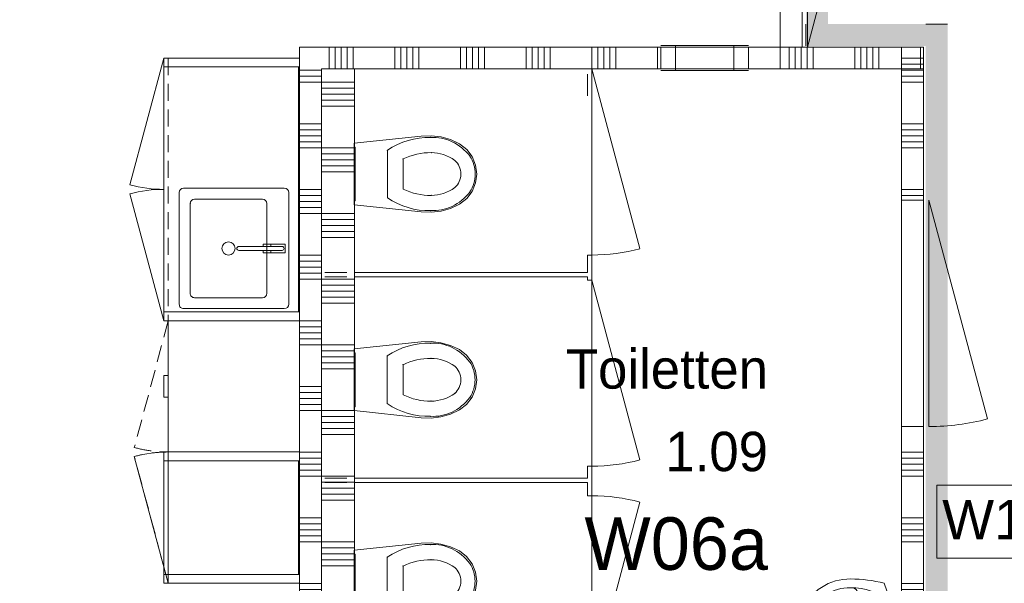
# Model space of a CAD drawing. Header units: millimetres. Extents: x -850 to 154668, y -25041 to 71030.
# Tile 73 of 211: x 5376 to 9874, y 27710 to 30285. Entities that reach past the tile are written whole.
import ezdxf
from ezdxf.enums import TextEntityAlignment as Align

# ---------------------------------------------------------------- set-up
doc = ezdxf.new("R2010")
doc.units = ezdxf.units.MM
doc.header["$MEASUREMENT"] = 0
doc.linetypes.add('B0702', pattern=[117.37, 78.119999, -39.250001])
for name, color, linetype in [('72 VI kastenwanden', 7, 'Continuous'), ('New_# trashcan Laagscheidingslijnen', 7, 'Continuous'), ('New_22 NC Binnenwanden', 7, 'Continuous'), ('New_22 NC Binnenwanden Deuren', 7, 'Continuous'), ('New_22 NC Binnenwanden Doorsnede-arcering', 7, 'Continuous'), ('New_22 NC Binnenwanden Ramen', 7, 'Continuous'), ('New_72 Vaste Inrichting', 7, 'Continuous'), ('New_72 Vaste Inrichting Deuren', 7, 'Continuous'), ('New_72 VI kastenwanden', 7, 'Continuous'), ('New_74 Sanitair', 7, 'Continuous'), ('New_Info Wandafwerking aanduiding', 7, 'Continuous'), ('New_Info Wandafwerking aanduiding Doorsnede-arcering', 7, 'Continuous'), ('New_Z Ruimtefuncties', 7, 'Continuous'), ('New_Z Ruimtefuncties Zone omranding', 7, 'Continuous'), ('New_Z Ruimtefuncties Zone tekst', 7, 'Continuous')]:
    doc.layers.add(name, color=color, linetype=linetype)
doc.styles.add('GENERATED_STYLE_1', font='txt')
doc.styles.add('GENERATED_STYLE_2', font='txt')

# ---------------------------------------------------------------- blocks, each defined once
blk = doc.blocks.new('Kast basis 2D 22_2')
at = {"layer": 'New_72 VI kastenwanden', "color": 1, "linetype": 'Continuous', "lineweight": 0}
for p, q in [((0, 620), (1200, 620)), ((0, 0), (0, 620)), ((1200, 0), (1200, 620)), ((595, 550), (595, 90)), ((1125, 570), (615, 570)), ((890, 554), (850, 554)), ((850, 554), (850, 489)), ((861, 540), (861, 342.1)), ((861, 489), (861, 540)), ((879, 342.2), (879, 540)), ((879, 540), (879, 489)), ((890, 489), (890, 554)), ((1145, 90), (1145, 550)), ((645, 450), (645, 140)), ((1075, 470), (665, 470)), ((850, 489), (861, 489)), ((861, 488), (850.3, 488)), ((850.3, 488), (850.3, 453)), ((850.3, 453), (861, 453)), ((861, 453), (861, 488)), ((879, 489), (890, 489)), ((889.7, 488), (879, 488)), ((879, 488), (879, 453)), ((879, 453), (889.7, 453)), ((889.7, 453), (889.7, 488)), ((1095, 140), (1095, 450)), ((665, 120), (1075, 120)), ((615, 70), (1125, 70)), ((0, 0), (1200, 0)), ((0, 0), (579.6, -155.3)), ((1200, 0), (620.4, -155.3))]:
    blk.add_line(p, q, dxfattribs=at)
blk.add_circle((870, 295), 30, dxfattribs=at)
for centre, radius, start, end in [((615, 550), 20, 90, 180), ((870, 540), 9, 0, 180), ((870, 540), 9, 0, 180), ((1125, 550), 20, 0, 90), ((665, 450), 20, 90, 180), ((1075, 450), 20, 0, 90), ((870, 342.1), 9, 180.1472, 0.1472), ((665, 140), 20, 180, 270), ((1075, 140), 20, 270, 0), ((615, 90), 20, 180, 270), ((1125, 90), 20, 270, 0), ((0, 0), 600, 345, 0), ((1200, 0), 600, 180, 195)]:
    blk.add_arc(centre, radius, start, end, dxfattribs=at)
blk.add_point((665, 120), dxfattribs=at)
blk = doc.blocks.new('Kast basis 1D 22_5')
at = {"layer": 'New_72 VI kastenwanden', "color": 1, "linetype": 'Continuous', "lineweight": 0}
for p, q in [((0, 600), (600, 600)), ((0, 0), (0, 600)), ((600, 0), (600, 600)), ((0, 0), (600, 0)), ((0, 0), (579.6, -155.3))]:
    blk.add_line(p, q, dxfattribs=at)
blk.add_arc((0, 0), 600, 345, 0, dxfattribs=at)
blk = doc.blocks.new('Toilet 22')
at = {"layer": 'New_74 Sanitair', "color": 1, "linetype": 'Continuous', "lineweight": 0}
for p, q in [((-141, 0), (-173.3, -306.6)), ((141, 0), (-141, 0)), ((123, 0), (-123, 0)), ((-123, 0), (-123, -5)), ((123, -5), (123, 0)), ((173.3, -306.6), (141, 0)), ((-123, -5), (123, -5)), ((0, -151.4), (-108.9, -151.4)), ((108.9, -151.4), (0, -151.4)), ((0, -223.6), (-68.8, -223.6)), ((68.8, -223.6), (0, -223.6)), ((-173.3, -306.6), (-174.9, -351.8)), ((174.9, -351.8), (173.3, -306.6)), ((-174.9, -351.8), (-169.4, -396.7)), ((169.4, -396.7), (174.9, -351.8)), ((-169.4, -396.7), (-157, -440.3)), ((157, -440.3), (169.4, -396.7)), ((-157, -440.3), (-138, -481.3)), ((138, -481.3), (157, -440.3)), ((-138, -481.3), (-112.4, -513.9)), ((0, -487.5), (0, -487.5)), ((62.1, -459.7), (62.1, -459.7)), ((112.4, -513.9), (138, -481.3)), ((-112.4, -513.9), (-79.4, -538.8)), ((-79.4, -538.8), (-41, -554.6)), ((41, -554.6), (79.4, -538.8)), ((79.4, -538.8), (112.4, -513.9)), ((81.1, -529), (81.1, -529)), ((-41, -554.6), (0, -560)), ((0, -552.4), (0, -552.4)), ((0, -560), (41, -554.6))]:
    blk.add_line(p, q, dxfattribs=at)
for centre, major_axis, start_param, end_param in [((258.1, -339.4), (425.3, 0), 2.612188, 3.165208), ((-258.1, -339.4), (425.3, 0), 6.259569, 6.81259), ((264.5, -347.9), (362.2, 0), 2.738768, 3.154495), ((-264.5, -347.9), (362.2, 0), 6.270283, 6.68601), ((89.5, -360.8), (256.9, 0), 3.085861, 3.98645), ((134.9, -351.4), (232.6, 0), 3.144841, 3.702507), ((-134.9, -351.4), (232.6, 0), 5.722271, 6.279937), ((-89.5, -360.8), (256.9, 0), 5.438328, 6.338917), ((0.8, -419), (78.2, 0), 3.778693, 4.701998), ((-0.8, -419), (78.2, 0), 4.72278, 5.646085), ((0.8, -431.2), (138.5, 0), 4.079884, 4.706528), ((-0.8, -431.2), (138.5, 0), 4.71825, 5.344894)]:
    blk.add_ellipse(centre, major_axis=major_axis, ratio=0.875546, start_param=start_param, end_param=end_param, dxfattribs=at)
for p in [(108.9, -151.4), (68.8, -223.6), (-167, -348.2), (-97.7, -352), (97.7, -352), (167, -348.2), (-62.1, -459.7), (-81.1, -529)]:
    blk.add_point(p, dxfattribs=at)
blk = doc.blocks.new('Wasbak 2 22 KM')
at = {"layer": 'New_74 Sanitair', "color": 1, "linetype": 'Continuous', "lineweight": 0}
for p, q in [((-212.2, 0), (-233.1, -63.4)), ((212.2, 0), (-212.2, 0)), ((212.2, 0), (233.1, -63.4))]:
    blk.add_line(p, q, dxfattribs=at)
for centre, major_axis, ratio, start_param, end_param in [((0, -1041.4), (0, 1013), 0.882121, 5.964482, 6.601889), ((166.6, -232.4), (0, 528.9), 0.882121, 1.277244, 1.570796), ((0, -238.1), (0, 294.7), 0.882121, 0.900825, 1.551564), ((0, -238.1), (0, 294.7), 0.882121, 4.731621, 5.38236), ((-166.6, -232.4), (0, 528.9), 0.882121, 4.712389, 5.005942), ((0, -869.9), (0, 722.5), 0.882121, 5.889409, 6.676962), ((-230, -232.4), (0, 34), 0.882121, 0.507228, 1.570796), ((230, -232.4), (0, 34), 0.882121, 4.712389, 5.775958), ((0, -236.8), (300, 0), 0.877396, 3.124925, 6.299853), ((0, -236.8), (260, 0), 0.877396, 3.122361, 6.302417)]:
    blk.add_ellipse(centre, major_axis=major_axis, ratio=ratio, start_param=start_param, end_param=end_param, dxfattribs=at)
blk.add_ellipse((0, -232.4), major_axis=(0, 28.2), ratio=0.946667, dxfattribs=at)
blk = doc.blocks.new('Kast wand 2D 22_2')
at = {"layer": 'New_72 VI kastenwanden', "color": 1, "linetype": 'B0702', "lineweight": 0}
for p, q in [((1200, 600), (0, 600)), ((0, 600), (0, 0)), ((1200, 0), (1200, 600)), ((0, 0), (1200, 0))]:
    blk.add_line(p, q, dxfattribs=at)
blk = doc.blocks.new('#72 ladekast 4L')
at = {"layer": 'New_72 VI kastenwanden', "color": 9, "linetype": 'Continuous', "lineweight": 0}
for p, q in [((20, 620), (0, 620)), ((0, 620), (0, 40)), ((580, 620), (20, 620)), ((600, 620), (580, 620)), ((600, 40), (600, 620)), ((0, 40), (0, 20)), ((0, 20), (600, 20)), ((350, 20), (250, 20)), ((250, 20), (250, 0)), ((250, 0), (350, 0)), ((350, 0), (350, 20)), ((600, 20), (600, 40))]:
    blk.add_line(p, q, dxfattribs=at)
blk = doc.blocks.new('Kast wand 1D 22_2')
at = {"layer": 'New_72 VI kastenwanden', "color": 1, "linetype": 'B0702', "lineweight": 0}
for p, q in [((600, 600), (0, 600)), ((0, 600), (0, 0)), ((600, 0), (600, 600)), ((0, 0), (600, 0))]:
    blk.add_line(p, q, dxfattribs=at)
blk = doc.blocks.new('Kast wand 1D 22_3')
at = {"layer": 'New_72 VI kastenwanden', "color": 1, "linetype": 'B0702', "lineweight": 0}
for p, q in [((600, 600), (0, 600)), ((0, 600), (0, 0)), ((600, 0), (600, 600)), ((0, 0), (600, 0)), ((0, 0), (579.6, -155.3))]:
    blk.add_line(p, q, dxfattribs=at)
blk.add_arc((0, 0), 600, 345, 0, dxfattribs=at)
blk = doc.blocks.new('#72 kadervak')
at = {"layer": 'New_72 VI kastenwanden', "color": 7, "linetype": 'Continuous', "lineweight": 0}
for p, q in [((600, 620), (0, 620)), ((0, 620), (0, 0)), ((600, 620), (0, 620)), ((0, 620), (0, 0)), ((40, 620), (0, 620)), ((0, 620), (0, 0)), ((40, 0), (40, 620)), ((560, 620), (40, 620)), ((40, 620), (40, 615)), ((40, 615), (560, 615)), ((600, 620), (560, 620)), ((560, 620), (560, 0)), ((560, 615), (560, 620)), ((600, 0), (600, 620)), ((600, 0), (600, 620)), ((600, 0), (600, 620)), ((0, 0), (600, 0)), ((0, 0), (600, 0)), ((0, 0), (40, 0)), ((560, 0), (600, 0))]:
    blk.add_line(p, q, dxfattribs=at)
blk = doc.blocks.new('#72 pantryvak')
at = {"layer": '72 VI kastenwanden', "color": 1, "linetype": 'Continuous', "lineweight": 0}
for p, q in [((1200, 620), (0, 620)), ((0, 620), (0, 0)), ((40, 620), (0, 620)), ((0, 620), (0, 0)), ((1160, 620), (40, 620)), ((40, 620), (40, 0)), ((40, 0), (40, 620)), ((1160, 620), (40, 620)), ((40, 620), (40, 615)), ((40, 615), (1160, 615)), ((1160, 0), (1160, 620)), ((1160, 615), (1160, 620)), ((1160, 620), (1160, 0)), ((1200, 620), (1160, 620)), ((1200, 0), (1200, 620)), ((1200, 0), (1200, 620)), ((0, 0), (1200, 0)), ((0, 0), (40, 0)), ((40, 0), (1160, 0)), ((1160, 0), (1200, 0))]:
    blk.add_line(p, q, dxfattribs=at)
blk = doc.blocks.new('Kast wand 2D 22')
at = {"layer": 'New_72 VI kastenwanden', "color": 1, "linetype": 'B0702', "lineweight": 0}
for p, q in [((1200, 600), (0, 600)), ((0, 600), (0, 0)), ((1200, 0), (1200, 600)), ((0, 0), (1200, 0)), ((0, 0), (579.6, -155.3)), ((1200, 0), (620.4, -155.3))]:
    blk.add_line(p, q, dxfattribs=at)
for centre, start, end in [((0, 0), 345, 0), ((1200, 0), 180, 195)]:
    blk.add_arc(centre, 600, start, end, dxfattribs=at)
blk = doc.blocks.new('D1 22')
at = {"layer": 'New_22 NC Binnenwanden Deuren', "color": 1, "linetype": 'Continuous', "lineweight": 0}
for q in [(-481.8, 267.6), (-517, 0)]:
    blk.add_line((517, 0), q, dxfattribs=at)
at = {"layer": 'New_22 NC Binnenwanden Deuren', "color": 7, "linetype": 'Continuous', "lineweight": 0}
for p, q in [((-517, -25), (-517, -125)), ((-517, -25), (-517, -125)), ((517, -25), (517, -125)), ((517, -25), (517, -125))]:
    blk.add_line(p, q, dxfattribs=at)
at = {"layer": 'New_22 NC Binnenwanden Deuren', "color": 1, "linetype": 'Continuous', "lineweight": 0}
blk.add_arc((517, 0), 1034, 165, 180, dxfattribs=at)
blk = doc.blocks.new('Wall_413_2', base_point=(8950, 57910))
at = {"layer": 'New_22 NC Binnenwanden', "color": 8, "linetype": 'Continuous', "lineweight": 0, "true_color": 0x778488}
blk.add_line((8950, 30160), (8850, 30160), dxfattribs=at)
at = {"layer": 'New_22 NC Binnenwanden Deuren', "color": 1, "linetype": 'Continuous', "lineweight": 0, "zscale": 1000, "rotation": 270}
blk.add_blockref('D1 22', (8975, 30677), dxfattribs=at)
blk = doc.blocks.new('Wall_425_2', base_point=(7979.7, 29120))
at = {"layer": 'New_# trashcan Laagscheidingslijnen', "color": 9, "linetype": 'Continuous', "lineweight": 0}
for p, q in [((6870.4, 29130), (6770.4, 29130)), ((6770.4, 29110), (6870.4, 29110))]:
    blk.add_line(p, q, dxfattribs=at)
at = {"layer": 'New_72 Vaste Inrichting', "color": 9, "linetype": 'Continuous', "lineweight": 0}
blk.add_line((6904.8, 29130), (6904.8, 29110), dxfattribs=at)
at = {"layer": 'New_72 Vaste Inrichting', "color": 9, "linetype": 'Continuous', "lineweight": 0, "flags": 128}
for points in [[(6754.8, 29130), (6754.8, 29110)], [(7969.7, 29130), (6904.8, 29130)], [(6904.8, 29110), (7969.7, 29110)]]:
    blk.add_lwpolyline(points, dxfattribs=at)
blk = doc.blocks.new('*X2283')
at = {"layer": 'New_22 NC Binnenwanden Doorsnede-arcering', "color": 254, "linetype": 'Continuous', "lineweight": 0, "true_color": 0xe9ebeb}
for p, q in [((6790.2, 30060), (6790.2, 30160)), ((6817.6, 30060), (6817.6, 30160)), ((6845, 30060), (6845, 30160)), ((6872.5, 30060), (6872.5, 30160)), ((6899.9, 30060), (6899.9, 30160)), ((7090.2, 30060), (7090.2, 30160)), ((7117.6, 30060), (7117.6, 30160)), ((7145, 30060), (7145, 30160)), ((7172.5, 30060), (7172.5, 30160)), ((7199.9, 30060), (7199.9, 30160)), ((7390.2, 30060), (7390.2, 30160)), ((7417.6, 30060), (7417.6, 30160)), ((7445, 30060), (7445, 30160)), ((7472.5, 30060), (7472.5, 30160)), ((7499.9, 30060), (7499.9, 30160)), ((7690.2, 30060), (7690.2, 30160)), ((7717.6, 30060), (7717.6, 30160)), ((7745, 30060), (7745, 30160)), ((7772.5, 30060), (7772.5, 30160)), ((7799.9, 30060), (7799.9, 30160)), ((7990.2, 30060), (7990.2, 30160)), ((8017.6, 30060), (8017.6, 30160)), ((8045, 30060), (8045, 30160)), ((8072.5, 30060), (8072.5, 30160)), ((8099.9, 30060), (8099.9, 30160)), ((8290.2, 30060), (8290.2, 30160))]:
    blk.add_line(p, q, dxfattribs=at)
blk = doc.blocks.new('R1 22_12')
at = {"layer": 'New_22 NC Binnenwanden Ramen', "color": 1, "linetype": 'Continuous', "lineweight": 0}
for p, q in [((-200, 0), (-133, 0)), ((-133, 0), (-133, -114)), ((-133, 0), (133, 0)), ((133, -114), (133, 0)), ((133, 0), (200, 0)), ((-133, -114), (-200, -114)), ((133, -114), (-133, -114)), ((200, -114), (133, -114))]:
    blk.add_line(p, q, dxfattribs=at)
at = {"layer": 'New_22 NC Binnenwanden Ramen', "color": 9, "linetype": 'Continuous', "lineweight": 0}
for p, q in [((-200, -7), (200, -7)), ((-200, -107), (200, -107))]:
    blk.add_line(p, q, dxfattribs=at)
at = {"layer": 'New_22 NC Binnenwanden Ramen', "color": 7, "linetype": 'Continuous', "lineweight": 0}
for p, q in [((-200, -7), (-200, -107)), ((-200, -7), (-200, -107)), ((200, -7), (200, -107)), ((200, -7), (200, -107))]:
    blk.add_line(p, q, dxfattribs=at)
blk = doc.blocks.new('Wall_426_2', base_point=(6754.8, 30160))
at = {"layer": 'New_22 NC Binnenwanden', "color": 8, "linetype": 'Continuous', "lineweight": 0, "true_color": 0x778488}
for p, q in [((8304.8, 30160), (8304.8, 30060)), ((8704.8, 30160), (8704.8, 30060))]:
    blk.add_line(p, q, dxfattribs=at)
at = {"layer": 'New_22 NC Binnenwanden', "color": 8, "linetype": 'Continuous', "lineweight": 0, "true_color": 0x778488, "flags": 128}
for points in [[(8304.8, 30160), (6654.8, 30160)], [(6654.8, 30160), (6654.8, 30060)], [(8850, 30160), (8704.8, 30160)], [(8850, 30160), (8850, 30060)], [(6754.8, 30060), (8304.8, 30060)], [(8704.8, 30060), (8850, 30060)]]:
    blk.add_lwpolyline(points, dxfattribs=at)
at = {"layer": 'New_22 NC Binnenwanden', "color": 8, "lineweight": 0, "true_color": 0x778488}
blk.add_blockref('*X2283', (0, 0), dxfattribs=at)
at = {"layer": 'New_22 NC Binnenwanden Ramen', "color": 1, "linetype": 'Continuous', "lineweight": 0, "zscale": 1000, "rotation": 0.0002112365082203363}
blk.add_blockref('R1 22_12', (8504.8, 30167), dxfattribs=at)
blk = doc.blocks.new('Wall_427_2', base_point=(7979.7, 28180))
at = {"layer": 'New_# trashcan Laagscheidingslijnen', "color": 9, "linetype": 'Continuous', "lineweight": 0}
for p, q in [((6870.4, 28190), (6770.4, 28190)), ((6770.4, 28170), (6870.4, 28170))]:
    blk.add_line(p, q, dxfattribs=at)
at = {"layer": 'New_72 Vaste Inrichting', "color": 9, "linetype": 'Continuous', "lineweight": 0}
blk.add_line((6904.8, 28190), (6904.8, 28170), dxfattribs=at)
at = {"layer": 'New_72 Vaste Inrichting', "color": 9, "linetype": 'Continuous', "lineweight": 0, "flags": 128}
for points in [[(6754.8, 28190), (6754.8, 28170)], [(7969.7, 28190), (6904.8, 28190)], [(6904.8, 28170), (7969.7, 28170)]]:
    blk.add_lwpolyline(points, dxfattribs=at)
blk = doc.blocks.new('*X2291')
at = {"layer": 'New_22 NC Binnenwanden Doorsnede-arcering', "color": 254, "linetype": 'Continuous', "lineweight": 0, "true_color": 0xe9ebeb}
for p, q in [((9405, 28309.7), (9505, 28309.7)), ((9405, 28282.3), (9505, 28282.3)), ((9405, 28254.9), (9505, 28254.9)), ((9405, 28227.4), (9505, 28227.4)), ((9405, 28200), (9505, 28200)), ((9405, 28009.7), (9505, 28009.7)), ((9405, 27982.3), (9505, 27982.3)), ((9405, 27954.9), (9505, 27954.9)), ((9405, 27927.4), (9505, 27927.4)), ((9405, 27900), (9505, 27900)), ((9405, 27709.7), (9505, 27709.7)), ((9405, 27682.3), (9505, 27682.3)), ((9405, 27654.9), (9505, 27654.9)), ((9405, 27627.4), (9505, 27627.4)), ((9405, 27600), (9505, 27600)), ((9405, 27409.7), (9505, 27409.7)), ((9405, 27382.3), (9505, 27382.3)), ((9405, 27354.9), (9505, 27354.9)), ((9405, 27327.4), (9505, 27327.4)), ((9405, 27300), (9505, 27300)), ((9405, 27109.7), (9505, 27109.7)), ((9405, 27082.3), (9505, 27082.3)), ((9405, 27054.9), (9505, 27054.9)), ((9405, 27027.4), (9505, 27027.4)), ((9405, 27000), (9505, 27000)), ((9405, 26809.7), (9505, 26809.7)), ((9405, 26782.3), (9505, 26782.3)), ((9405, 26754.9), (9505, 26754.9)), ((9405, 26727.4), (9505, 26727.4)), ((9405, 26700), (9505, 26700)), ((9405, 26509.7), (9505, 26509.7)), ((9405, 26482.3), (9505, 26482.3)), ((9405, 26454.9), (9505, 26454.9)), ((9405, 26427.4), (9505, 26427.4)), ((9405, 26400), (9505, 26400))]:
    blk.add_line(p, q, dxfattribs=at)
blk = doc.blocks.new('*X2292')
at = {"layer": 'New_22 NC Binnenwanden Doorsnede-arcering', "color": 254, "linetype": 'Continuous', "lineweight": 0, "true_color": 0xe9ebeb}
for p, q in [((9405, 30109.7), (9505, 30109.7)), ((9405, 30082.3), (9505, 30082.3)), ((9405, 30054.9), (9505, 30054.9)), ((9405, 30027.4), (9505, 30027.4)), ((9405, 30000), (9505, 30000)), ((9405, 29809.7), (9505, 29809.7)), ((9405, 29782.3), (9505, 29782.3)), ((9405, 29754.9), (9505, 29754.9)), ((9405, 29727.4), (9505, 29727.4)), ((9405, 29700), (9505, 29700)), ((9405, 29509.7), (9505, 29509.7)), ((9405, 29482.3), (9505, 29482.3))]:
    blk.add_line(p, q, dxfattribs=at)
blk = doc.blocks.new('Wall_429_2', base_point=(9505, 30160))
at = {"layer": 'New_22 NC Binnenwanden', "color": 8, "linetype": 'Continuous', "lineweight": 0, "true_color": 0x778488}
for p, q in [((9505, 29460), (9405, 29460)), ((9505, 28426), (9405, 28426))]:
    blk.add_line(p, q, dxfattribs=at)
at = {"layer": 'New_22 NC Binnenwanden', "color": 8, "linetype": 'Continuous', "lineweight": 0, "true_color": 0x778488, "flags": 128}
for points in [[(9405, 30160), (9405, 29460)], [(9505, 30160), (9405, 30160)], [(9505, 29460), (9505, 30160)], [(9405, 28426), (9405, 26300)], [(9505, 26300), (9505, 28426)]]:
    blk.add_lwpolyline(points, dxfattribs=at)
at = {"layer": 'New_22 NC Binnenwanden', "color": 8, "lineweight": 0, "true_color": 0x778488}
for name in ['*X2292', '*X2291']:
    blk.add_blockref(name, (0, 0), dxfattribs=at)
at = {"layer": 'New_22 NC Binnenwanden Deuren', "color": 1, "linetype": 'Continuous', "lineweight": 0, "xscale": -1, "zscale": 1000, "rotation": 270}
blk.add_blockref('D1 22', (9530, 28943), dxfattribs=at)
blk = doc.blocks.new('*X2364')
at = {"layer": 'New_22 NC Binnenwanden Doorsnede-arcering', "color": 254, "linetype": 'Continuous', "lineweight": 0, "true_color": 0xe9ebeb}
for p, q in [((6776.1, 30000), (6754.8, 30000)), ((6776.1, 29972.6), (6754.8, 29972.6)), ((6904.8, 30000), (6776.1, 30000)), ((6904.8, 29972.6), (6776.1, 29972.6)), ((6776.1, 29945.1), (6754.8, 29945.1)), ((6776.1, 29917.7), (6754.8, 29917.7)), ((6904.8, 29945.1), (6776.1, 29945.1)), ((6904.8, 29917.7), (6776.1, 29917.7)), ((6776.1, 29890.3), (6754.8, 29890.3)), ((6904.8, 29890.3), (6776.1, 29890.3)), ((6776.1, 29700), (6754.8, 29700)), ((6904.8, 29700), (6776.1, 29700)), ((6776.1, 29672.6), (6754.8, 29672.6)), ((6776.1, 29645.1), (6754.8, 29645.1)), ((6904.8, 29672.6), (6776.1, 29672.6)), ((6904.8, 29645.1), (6776.1, 29645.1)), ((6776.1, 29617.7), (6754.8, 29617.7)), ((6904.8, 29617.7), (6776.1, 29617.7)), ((6776.1, 29590.3), (6754.8, 29590.3)), ((6904.8, 29590.3), (6776.1, 29590.3)), ((6776.1, 29400), (6754.8, 29400)), ((6904.8, 29400), (6776.1, 29400)), ((6776.1, 29372.6), (6754.8, 29372.6)), ((6776.1, 29345.1), (6754.8, 29345.1)), ((6904.8, 29372.6), (6776.1, 29372.6)), ((6904.8, 29345.1), (6776.1, 29345.1)), ((6776.1, 29317.7), (6754.8, 29317.7)), ((6776.1, 29290.3), (6754.8, 29290.3)), ((6904.8, 29317.7), (6776.1, 29317.7)), ((6904.8, 29290.3), (6776.1, 29290.3)), ((6776.1, 29100), (6754.8, 29100)), ((6776.1, 29072.6), (6754.8, 29072.6)), ((6904.8, 29100), (6776.1, 29100)), ((6904.8, 29072.6), (6776.1, 29072.6)), ((6776.1, 29045.1), (6754.8, 29045.1)), ((6776.1, 29017.7), (6754.8, 29017.7)), ((6904.8, 29045.1), (6776.1, 29045.1)), ((6904.8, 29017.7), (6776.1, 29017.7)), ((6776.1, 28990.3), (6754.8, 28990.3)), ((6904.8, 28990.3), (6776.1, 28990.3)), ((6776.1, 28800), (6754.8, 28800)), ((6904.8, 28800), (6776.1, 28800)), ((6776.1, 28772.6), (6754.8, 28772.6)), ((6776.1, 28745.1), (6754.8, 28745.1)), ((6904.8, 28772.6), (6776.1, 28772.6)), ((6904.8, 28745.1), (6776.1, 28745.1)), ((6776.1, 28717.7), (6754.8, 28717.7)), ((6904.8, 28717.7), (6776.1, 28717.7)), ((6776.1, 28690.3), (6754.8, 28690.3)), ((6904.8, 28690.3), (6776.1, 28690.3)), ((6776.1, 28500), (6754.8, 28500)), ((6904.8, 28500), (6776.1, 28500)), ((6776.1, 28472.6), (6754.8, 28472.6)), ((6776.1, 28445.1), (6754.8, 28445.1)), ((6904.8, 28472.6), (6776.1, 28472.6)), ((6904.8, 28445.1), (6776.1, 28445.1)), ((6776.1, 28417.7), (6754.8, 28417.7)), ((6776.1, 28390.3), (6754.8, 28390.3)), ((6904.8, 28417.7), (6776.1, 28417.7)), ((6904.8, 28390.3), (6776.1, 28390.3)), ((6776.1, 28200), (6754.8, 28200)), ((6776.1, 28172.6), (6754.8, 28172.6)), ((6904.8, 28200), (6776.1, 28200)), ((6904.8, 28172.6), (6776.1, 28172.6)), ((6776.1, 28145.1), (6754.8, 28145.1)), ((6776.1, 28117.7), (6754.8, 28117.7)), ((6904.8, 28145.1), (6776.1, 28145.1)), ((6904.8, 28117.7), (6776.1, 28117.7)), ((6776.1, 28090.3), (6754.8, 28090.3)), ((6904.8, 28090.3), (6776.1, 28090.3)), ((6776.1, 27900), (6754.8, 27900)), ((6904.8, 27900), (6776.1, 27900)), ((6776.1, 27872.6), (6754.8, 27872.6)), ((6776.1, 27845.1), (6754.8, 27845.1)), ((6904.8, 27872.6), (6776.1, 27872.6)), ((6904.8, 27845.1), (6776.1, 27845.1)), ((6776.1, 27817.7), (6754.8, 27817.7)), ((6904.8, 27817.7), (6776.1, 27817.7)), ((6776.1, 27790.3), (6754.8, 27790.3)), ((6904.8, 27790.3), (6776.1, 27790.3)), ((6776.1, 27600), (6754.8, 27600)), ((6904.8, 27600), (6776.1, 27600)), ((6776.1, 27572.6), (6754.8, 27572.6)), ((6776.1, 27545.1), (6754.8, 27545.1)), ((6904.8, 27572.6), (6776.1, 27572.6)), ((6904.8, 27545.1), (6776.1, 27545.1)), ((6776.1, 27517.7), (6754.8, 27517.7)), ((6776.1, 27490.3), (6754.8, 27490.3)), ((6904.8, 27517.7), (6776.1, 27517.7)), ((6904.8, 27490.3), (6776.1, 27490.3)), ((6776.1, 27300), (6754.8, 27300)), ((6776.1, 27272.6), (6754.8, 27272.6)), ((6904.8, 27300), (6776.1, 27300)), ((6904.8, 27272.6), (6776.1, 27272.6)), ((6776.1, 27245.1), (6754.8, 27245.1)), ((6776.1, 27217.7), (6754.8, 27217.7)), ((6904.8, 27245.1), (6776.1, 27245.1)), ((6904.8, 27217.7), (6776.1, 27217.7)), ((6776.1, 27190.3), (6754.8, 27190.3)), ((6904.8, 27190.3), (6776.1, 27190.3)), ((6776.1, 27000), (6754.8, 27000)), ((6904.8, 27000), (6776.1, 27000)), ((6776.1, 26972.6), (6754.8, 26972.6)), ((6776.1, 26945.1), (6754.8, 26945.1)), ((6904.8, 26972.6), (6776.1, 26972.6)), ((6904.8, 26945.1), (6776.1, 26945.1)), ((6776.1, 26917.7), (6754.8, 26917.7)), ((6904.8, 26917.7), (6776.1, 26917.7)), ((6776.1, 26890.3), (6754.8, 26890.3)), ((6904.8, 26890.3), (6776.1, 26890.3)), ((6776.1, 26700), (6754.8, 26700)), ((6904.8, 26700), (6776.1, 26700)), ((6776.1, 26672.6), (6754.8, 26672.6)), ((6776.1, 26645.1), (6754.8, 26645.1)), ((6904.8, 26672.6), (6776.1, 26672.6)), ((6904.8, 26645.1), (6776.1, 26645.1)), ((6776.1, 26617.7), (6754.8, 26617.7)), ((6776.1, 26590.3), (6754.8, 26590.3)), ((6904.8, 26617.7), (6776.1, 26617.7)), ((6904.8, 26590.3), (6776.1, 26590.3)), ((6776.1, 26400), (6754.8, 26400)), ((6776.1, 26372.6), (6754.8, 26372.6)), ((6904.8, 26400), (6776.1, 26400)), ((6904.8, 26372.6), (6776.1, 26372.6)), ((6776.1, 26345.1), (6754.8, 26345.1)), ((6776.1, 26317.7), (6754.8, 26317.7)), ((6904.8, 26345.1), (6776.1, 26345.1)), ((6904.8, 26317.7), (6776.1, 26317.7))]:
    blk.add_line(p, q, dxfattribs=at)
blk = doc.blocks.new('Wall_445_2', base_point=(6904.8, 26200))
at = {"layer": 'New_22 NC Binnenwanden', "color": 8, "linetype": 'Continuous', "lineweight": 0, "true_color": 0x778488, "flags": 128}
for points in [[(6904.8, 30060), (6754.8, 30060)], [(6754.8, 30060), (6754.8, 26300)], [(6904.8, 26300), (6904.8, 30060)], [(6754.8, 26300), (6904.8, 26300)]]:
    blk.add_lwpolyline(points, dxfattribs=at)
at = {"layer": 'New_22 NC Binnenwanden', "color": 8, "lineweight": 0, "true_color": 0x778488}
blk.add_blockref('*X2364', (0, 0), dxfattribs=at)
blk = doc.blocks.new('D1 22_7')
at = {"layer": 'New_72 Vaste Inrichting Deuren', "color": 1, "linetype": 'Continuous', "lineweight": 0}
for q in [(-396, 220), (-425, 0)]:
    blk.add_line((425, 0), q, dxfattribs=at)
at = {"layer": 'New_72 Vaste Inrichting Deuren', "color": 9, "linetype": 'Continuous', "lineweight": 0}
for p, q in [((-425, 0), (-425, -20)), ((-425, 0), (-425, -20)), ((425, 0), (425, -20)), ((425, 0), (425, -20))]:
    blk.add_line(p, q, dxfattribs=at)
at = {"layer": 'New_72 Vaste Inrichting Deuren', "color": 1, "linetype": 'Continuous', "lineweight": 0}
blk.add_arc((425, 0), 850, 165, 180, dxfattribs=at)
blk = doc.blocks.new('Wall_446_2', base_point=(7979.7, 30160))
at = {"layer": 'New_# trashcan Laagscheidingslijnen', "color": 9, "linetype": 'Continuous', "lineweight": 0}
for p, q in [((7969.7, 30037), (7969.7, 29937)), ((7989.7, 29937), (7989.7, 30037)), ((7969.7, 26422), (7969.7, 26322)), ((7989.7, 26322), (7989.7, 26422))]:
    blk.add_line(p, q, dxfattribs=at)
at = {"layer": 'New_72 Vaste Inrichting', "color": 9, "linetype": 'Continuous', "lineweight": 0}
for p, q in [((7989.7, 30060), (7969.7, 30060)), ((7989.7, 29210), (7969.7, 29210)), ((7989.7, 29095), (7969.7, 29095)), ((7989.7, 28245), (7969.7, 28245)), ((7989.7, 28110), (7969.7, 28110)), ((7989.7, 27260), (7969.7, 27260)), ((7989.7, 27160), (7969.7, 27160)), ((7989.7, 26310), (7969.7, 26310))]:
    blk.add_line(p, q, dxfattribs=at)
at = {"layer": 'New_72 Vaste Inrichting', "color": 9, "linetype": 'Continuous', "lineweight": 0, "flags": 128}
for points in [[(7989.7, 30060), (7969.7, 30060)], [(7969.7, 29210), (7969.7, 29130)], [(7989.7, 29095), (7989.7, 29210)], [(7969.7, 29110), (7969.7, 29095)], [(7969.7, 28245), (7969.7, 28190)], [(7989.7, 28110), (7989.7, 28245)], [(7969.7, 28170), (7969.7, 28110)], [(7969.7, 27260), (7969.7, 27160)], [(7989.7, 27160), (7989.7, 27260)], [(7969.7, 26310), (7969.7, 26300)], [(7969.7, 26300), (7989.7, 26300)], [(7989.7, 26300), (7989.7, 26310)]]:
    blk.add_lwpolyline(points, dxfattribs=at)
at = {"layer": 'New_72 Vaste Inrichting Deuren', "color": 1, "linetype": 'Continuous', "lineweight": 0, "xscale": -1, "zscale": 1000, "rotation": 270}
for p in [(7989.7, 29635), (7989.7, 28670)]:
    blk.add_blockref('D1 22_7', p, dxfattribs=at)
at = {"layer": 'New_72 Vaste Inrichting Deuren', "color": 1, "linetype": 'Continuous', "lineweight": 0, "zscale": 1000, "rotation": 270}
for p in [(7989.7, 27685), (7989.7, 26735)]:
    blk.add_blockref('D1 22_7', p, dxfattribs=at)
blk = doc.blocks.new('*X2633')
at = {"layer": 'New_22 NC Binnenwanden Doorsnede-arcering', "color": 254, "linetype": 'Continuous', "lineweight": 0, "true_color": 0xe9ebeb}
for p, q in [((6654.8, 30054.9), (6754.8, 30054.9)), ((6654.8, 30027.4), (6754.8, 30027.4)), ((6654.8, 30000), (6754.8, 30000)), ((6654.8, 29809.7), (6754.8, 29809.7)), ((6654.8, 29782.3), (6754.8, 29782.3)), ((6654.8, 29754.9), (6754.8, 29754.9)), ((6654.8, 29727.4), (6754.8, 29727.4)), ((6654.8, 29700), (6754.8, 29700)), ((6654.8, 29509.7), (6754.8, 29509.7)), ((6654.8, 29482.3), (6754.8, 29482.3)), ((6654.8, 29454.9), (6754.8, 29454.9)), ((6654.8, 29427.4), (6754.8, 29427.4)), ((6654.8, 29400), (6754.8, 29400)), ((6654.8, 29209.7), (6754.8, 29209.7)), ((6654.8, 29182.3), (6754.8, 29182.3)), ((6654.8, 29154.9), (6754.8, 29154.9)), ((6654.8, 29127.4), (6754.8, 29127.4)), ((6654.8, 29100), (6754.8, 29100)), ((6654.8, 28909.7), (6754.8, 28909.7)), ((6654.8, 28882.3), (6754.8, 28882.3)), ((6654.8, 28854.9), (6754.8, 28854.9)), ((6654.8, 28827.4), (6754.8, 28827.4)), ((6654.8, 28800), (6754.8, 28800)), ((6654.8, 28609.7), (6754.8, 28609.7)), ((6654.8, 28582.3), (6754.8, 28582.3)), ((6654.8, 28554.9), (6754.8, 28554.9)), ((6654.8, 28527.4), (6754.8, 28527.4)), ((6654.8, 28500), (6754.8, 28500)), ((6654.8, 28309.7), (6754.8, 28309.7)), ((6654.8, 28282.3), (6754.8, 28282.3)), ((6654.8, 28254.9), (6754.8, 28254.9)), ((6654.8, 28227.4), (6754.8, 28227.4)), ((6654.8, 28200), (6754.8, 28200)), ((6654.8, 28009.7), (6754.8, 28009.7)), ((6654.8, 27982.3), (6754.8, 27982.3)), ((6654.8, 27954.9), (6754.8, 27954.9)), ((6654.8, 27927.4), (6754.8, 27927.4)), ((6654.8, 27900), (6754.8, 27900)), ((6654.8, 27709.7), (6754.8, 27709.7)), ((6654.8, 27682.3), (6754.8, 27682.3)), ((6654.8, 27654.9), (6754.8, 27654.9)), ((6654.8, 27627.4), (6754.8, 27627.4)), ((6654.8, 27600), (6754.8, 27600)), ((6654.8, 27409.7), (6754.8, 27409.7)), ((6654.8, 27382.3), (6754.8, 27382.3)), ((6654.8, 27354.9), (6754.8, 27354.9)), ((6654.8, 27327.4), (6754.8, 27327.4)), ((6654.8, 27300), (6754.8, 27300)), ((6654.8, 27109.7), (6754.8, 27109.7)), ((6654.8, 27082.3), (6754.8, 27082.3)), ((6654.8, 27054.9), (6754.8, 27054.9)), ((6654.8, 27027.4), (6754.8, 27027.4)), ((6654.8, 27000), (6754.8, 27000)), ((6654.8, 26809.7), (6754.8, 26809.7)), ((6654.8, 26782.3), (6754.8, 26782.3)), ((6654.8, 26754.9), (6754.8, 26754.9)), ((6654.8, 26727.4), (6754.8, 26727.4)), ((6654.8, 26700), (6754.8, 26700))]:
    blk.add_line(p, q, dxfattribs=at)
blk = doc.blocks.new('Wall_526_2', base_point=(6754.8, 26510))
at = {"layer": 'New_22 NC Binnenwanden', "color": 8, "linetype": 'Continuous', "lineweight": 0, "true_color": 0x778488, "flags": 128}
for points in [[(6654.8, 30060), (6654.8, 26510)], [(6754.8, 26510), (6754.8, 30060)]]:
    blk.add_lwpolyline(points, dxfattribs=at)
at = {"layer": 'New_22 NC Binnenwanden', "color": 8, "lineweight": 0, "true_color": 0x778488}
blk.add_blockref('*X2633', (0, 0), dxfattribs=at)
blk = doc.blocks.new('*X2635')
at = {"layer": 'New_22 NC Binnenwanden Doorsnede-arcering', "color": 254, "linetype": 'Continuous', "lineweight": 0, "true_color": 0xe9ebeb}
for p, q in [((8890.6, 30060), (8890.7, 30160)), ((8918.1, 30060), (8918.1, 30160)), ((8945.5, 30060), (8945.5, 30160)), ((8973, 30060), (8973, 30160)), ((9000.4, 30060), (9000.4, 30160)), ((9190.6, 30060), (9190.7, 30160)), ((9218.1, 30060), (9218.1, 30160)), ((9245.5, 30060), (9245.5, 30160)), ((9273, 30060), (9273, 30160)), ((9300.4, 30060), (9300.4, 30160)), ((9490.6, 30060), (9490.7, 30160))]:
    blk.add_line(p, q, dxfattribs=at)
blk = doc.blocks.new('Wall_527_2', base_point=(8850, 30160))
at = {"layer": 'New_22 NC Binnenwanden', "color": 8, "linetype": 'Continuous', "lineweight": 0, "true_color": 0x778488, "flags": 128}
for points in [[(8850, 30160), (8850, 30060)], [(9504.8, 30160), (8950, 30160)], [(9504.8, 30160), (9504.7, 30060)], [(8850, 30060), (9504.7, 30060)]]:
    blk.add_lwpolyline(points, dxfattribs=at)
at = {"layer": 'New_22 NC Binnenwanden', "color": 8, "lineweight": 0, "true_color": 0x778488}
blk.add_blockref('*X2635', (0, 0), dxfattribs=at)
blk = doc.blocks.new('Toiletten_1.09_8_2', base_point=(8335.3, 28254.9))
at = {"layer": 'New_Z Ruimtefuncties Zone tekst', "color": 2, "lineweight": 0}
for tag, height, style, p in [('DUMMY_938', 180, 'GENERATED_STYLE_1', (8794.4, 28820.6)), ('ROOM_NAME', 180, 'GENERATED_STYLE_1', (8794.4, 28779.5)), ('DUMMY_939', 180, 'GENERATED_STYLE_1', (8794.4, 28443.5)), ('ROOM_NUMBER', 180, 'GENERATED_STYLE_1', (8794.4, 28402.3)), ('stWallCovering', 240, 'GENERATED_STYLE_2', (8794.4, 28011.5))]:
    blk.add_attdef(tag, text='', height=height, dxfattribs=dict(at, style=style)).set_placement(p, align=Align.TOP_RIGHT)
at = {"layer": 'New_Z Ruimtefuncties Zone tekst', "color": 2, "lineweight": 0, "style": 'GENERATED_STYLE_2'}
blk.add_attdef('DUMMY_940', text='', height=240, dxfattribs=at).set_placement((7876.1, 28066.3), align=Align.TOP_LEFT)
blk = doc.blocks.new('Wall_639_2', base_point=(9565.2, 26130))
at = {"layer": 'New_Info Wandafwerking aanduiding Doorsnede-arcering', "linetype": 'Continuous', "lineweight": 0}
for points in [[(9515.2, 30165.2), (9615.2, 30165.2), (9615.2, 30265.2)], [(9515.2, 30265.2), (9515.2, 30165.2), (9615.2, 30265.2)], [(9615.2, 26180), (9615.2, 30165.2), (9515.2, 30165.2), (9515.2, 26180)]]:
    blk.add_hatch(color=1, dxfattribs=at).paths.add_polyline_path(points)
at = {"layer": 'New_Info Wandafwerking aanduiding', "color": 9, "linetype": 'Continuous', "lineweight": 0, "flags": 128}
blk.add_lwpolyline([(9615.2, 30265.2), (9515.2, 30265.2)], dxfattribs=at)
blk = doc.blocks.new('Wall_640_2', base_point=(9565.2, 30215.2))
at = {"layer": 'New_Info Wandafwerking aanduiding Doorsnede-arcering', "linetype": 'Continuous', "lineweight": 0}
for points in [[(9068, 30265.2), (8968, 30165.2), (9068, 30165.2)], [(8968, 30265.2), (8968, 30165.2), (9068, 30265.2)], [(9515.2, 30265.2), (9068, 30265.2), (9068, 30165.2), (9515.2, 30165.2)]]:
    blk.add_hatch(color=1, dxfattribs=at).paths.add_polyline_path(points)
at = {"layer": 'New_Info Wandafwerking aanduiding', "color": 9, "linetype": 'Continuous', "lineweight": 0, "flags": 128}
blk.add_lwpolyline([(8968, 30165.2), (8968, 30265.2)], dxfattribs=at)
blk = doc.blocks.new('Wall_641_2', base_point=(9018, 30215.2))
at = {"layer": 'New_Info Wandafwerking aanduiding Doorsnede-arcering', "linetype": 'Continuous', "lineweight": 0}
blk.add_hatch(color=1, dxfattribs=at).paths.add_polyline_path([(9068, 30265.2), (9068, 57980.9), (8968, 57980.9), (8968, 30265.2)])

msp = doc.modelspace()

# ---------------------------------------------------------------- linework, layer by layer
at = {"layer": 'New_Info Wandafwerking aanduiding', "color": 9, "linetype": 'Continuous', "lineweight": 0, "flags": 128}
msp.add_lwpolyline([(9565.2, 28157.8), (10122, 28157.8), (10122, 27824.9), (9565.2, 27824.9)], close=True, dxfattribs=at)
at = {"layer": 'New_Z Ruimtefuncties Zone omranding', "color": 41, "linetype": 'Continuous', "lineweight": 0, "true_color": 0xffeeaa, "flags": 128}
msp.add_lwpolyline([(8950, 57960), (8950, 30160), (9504.8, 30160), (9504.8, 26200), (6754.7, 26200), (6754.7, 24315.2)], dxfattribs=at)
at = {"layer": 'New_Z Ruimtefuncties Zone omranding', "color": 231, "linetype": 'Continuous', "lineweight": 0, "true_color": 0xf9acba, "flags": 128}
msp.add_lwpolyline([(6205, 33710.1), (0, 33710.1), (0, 31385), (0, 31135), (0, 26510), (150.7, 26510), (6654.8, 26510), (6654.8, 30160), (8850, 30160), (8850, 31135), (8850, 31385), (8850, 34585.1), (6205, 34585.1)], close=True, dxfattribs=at)
at = {"layer": 'New_Z Ruimtefuncties Zone omranding', "color": 41, "linetype": 'Continuous', "lineweight": 0, "true_color": 0xffd5aa, "flags": 128}
msp.add_lwpolyline([(6754.8, 26300), (8575, 26300), (8824.8, 26300), (9404.8, 26300), (9404.8, 30060), (6904.8, 30060), (6904.8, 26300.1), (6754.8, 26300.1)], close=True, dxfattribs=at)

# ---------------------------------------------------------------- block references
at = {"layer": '72 VI kastenwanden', "color": 1, "linetype": 'Continuous', "lineweight": 0, "xscale": -1, "zscale": 1000, "rotation": 270}
msp.add_blockref('#72 pantryvak', (6034.8, 28910), dxfattribs=at)
at = {"layer": 'New_22 NC Binnenwanden', "color": 8, "lineweight": 0, "true_color": 0x778488}
for name, p in [('Wall_413_2', (8950, 57910)), ('Wall_426_2', (6754.8, 30160)), ('Wall_527_2', (8850, 30160)), ('Wall_429_2', (9505, 30160)), ('Wall_526_2', (6754.8, 26510)), ('Wall_445_2', (6904.8, 26200))]:
    msp.add_blockref(name, p, dxfattribs=at)
at = {"layer": 'New_72 Vaste Inrichting', "color": 1, "lineweight": 0}
for name, p in [('Wall_446_2', (7979.7, 30160)), ('Wall_425_2', (7979.7, 29120)), ('Wall_427_2', (7979.7, 28180))]:
    msp.add_blockref(name, p, dxfattribs=at)
at = {"layer": 'New_72 VI kastenwanden', "color": 1, "linetype": 'Continuous', "lineweight": 0, "zscale": 1000, "rotation": 270}
for name, p in [('Kast basis 2D 22_2', (6034.8, 30110)), ('Kast wand 2D 22_2', (6054.8, 30110)), ('Kast wand 1D 22_3', (6054.8, 28910)), ('Kast wand 2D 22', (6054.8, 28910)), ('#72 kadervak', (6034.8, 28310))]:
    msp.add_blockref(name, p, dxfattribs=at)
at = {"layer": 'New_72 VI kastenwanden', "color": 253, "linetype": 'Continuous', "lineweight": 0, "true_color": 0x99a3a6, "zscale": 1000, "rotation": 270}
msp.add_blockref('#72 ladekast 4L', (6034.8, 28910), dxfattribs=at)
at = {"layer": 'New_72 VI kastenwanden', "color": 1, "linetype": 'Continuous', "lineweight": 0, "xscale": -1, "zscale": 1000, "rotation": 270}
for name in ['Kast basis 1D 22_5', 'Kast wand 1D 22_2']:
    msp.add_blockref(name, (6054.8, 27710), dxfattribs=at)
at = {"layer": 'New_74 Sanitair', "color": 1, "linetype": 'Continuous', "lineweight": 0, "zscale": 1000, "rotation": 90}
for p in [(6904.1, 29580), (6903.7, 28640), (6903.7, 27720)]:
    msp.add_blockref('Toilet 22', p, dxfattribs=at)
at = {"layer": 'New_74 Sanitair', "color": 1, "linetype": 'Continuous', "lineweight": 0, "xscale": -1, "zscale": 1000, "rotation": 270}
msp.add_blockref('Wasbak 2 22 KM', (9404.8, 27430), dxfattribs=at)
at = {"layer": 'New_Info Wandafwerking aanduiding', "color": 1, "lineweight": 0}
for name, p in [('Wall_641_2', (9018, 30215.2)), ('Wall_640_2', (9565.2, 30215.2)), ('Wall_639_2', (9565.2, 26130))]:
    msp.add_blockref(name, p, dxfattribs=at)
at = {"layer": 'New_Z Ruimtefuncties', "color": 2, "linetype": 'Continuous', "lineweight": 0}
msp.add_blockref('Toiletten_1.09_8_2', (8335.3, 28254.9), dxfattribs=at).add_auto_attribs({'ROOM_NAME': 'Toiletten', 'ROOM_NUMBER': '1.09', 'stWallCovering': 'W06a'})

# ---------------------------------------------------------------- texts
at = {"layer": 'New_Info Wandafwerking aanduiding', "color": 2, "linetype": 'Continuous', "lineweight": 0, "insert": (9590.2, 27908.6), "char_height": 180, "attachment_point": 7, "style": 'GENERATED_STYLE_1'}
msp.add_mtext('\\A1;{\\pql;\\fArial|b0|i0|c0|p38;W10}', dxfattribs=at)

doc.saveas('drawing.dxf')
